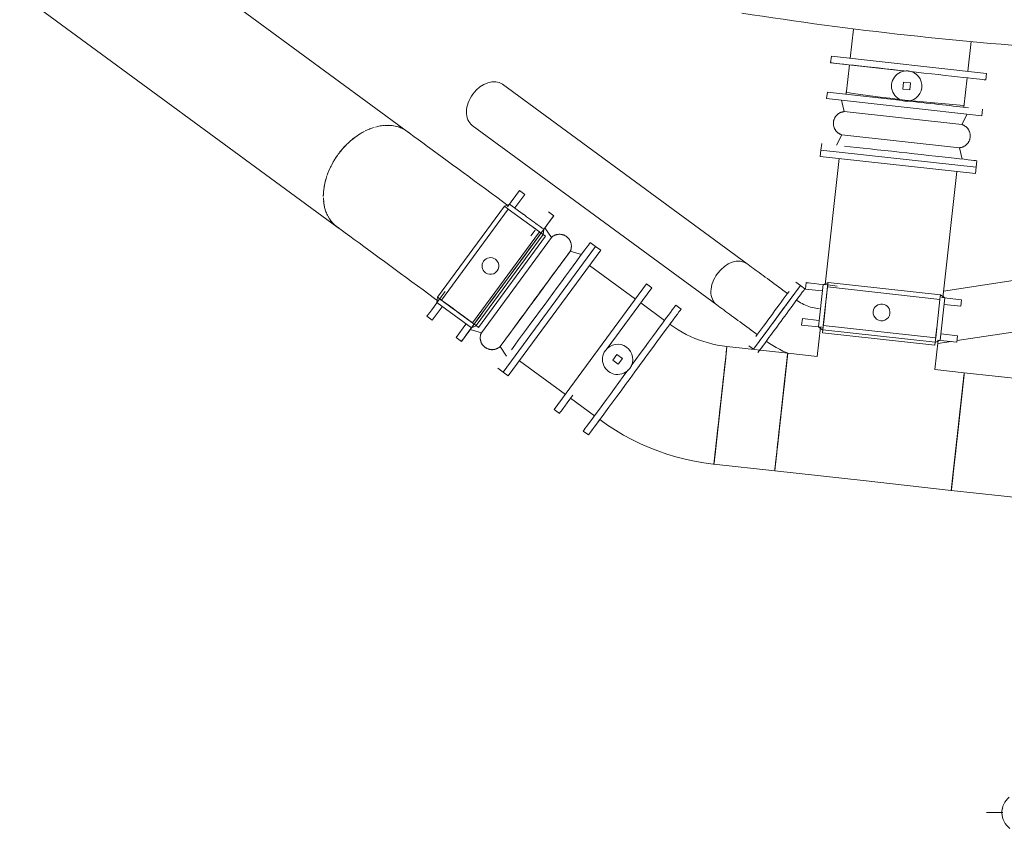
# Model space of a CAD drawing. Header units: metres. Extents: x 135583 to 135939, y 457896 to 458258.
# Tile 96 of 256: x 135661.48 to 135665.7, y 458086.09 to 458089.56. Entities that reach past the tile are written whole.
import ezdxf

# ---------------------------------------------------------------- set-up
doc = ezdxf.new("R2010")
doc.units = ezdxf.units.M
doc.linetypes.add('Hidden', pattern=[4, 2, -2])
doc.layers.add('NIEUWE INSTALLATIE', color=250, linetype='Continuous', lineweight=0)

msp = doc.modelspace()

# ---------------------------------------------------------------- linework, layer by layer
at = {"layer": 'NIEUWE INSTALLATIE'}
for p, q in [((135663.1429, 458089.0779), (135661.7822, 458090.0775)), ((135661.4814, 458089.6681), (135662.8421, 458088.6685)), ((135665.0574, 458089.5172), (135665.0434, 458089.3913)), ((135665.5484, 458089.3356), (135665.5625, 458089.4636)), ((135664.9629, 458089.4002), (135664.9599, 458089.3724)), ((135664.9599, 458089.3724), (135665.2815, 458089.3369)), ((135664.9629, 458089.4002), (135665.6289, 458089.3267)), ((135665.0404, 458089.3635), (135665.0264, 458089.2373)), ((135665.6258, 458089.2988), (135665.6289, 458089.3267)), ((135665.2726, 458089.2891), (135665.2693, 458089.2592)), ((135665.3024, 458089.2858), (135665.2726, 458089.2891)), ((135665.2991, 458089.256), (135665.3024, 458089.2858)), ((135665.5314, 458089.1815), (135665.5453, 458089.3077)), ((135664.6013, 458088.5096), (135663.5525, 458089.2802)), ((135665.2693, 458089.2592), (135665.2991, 458089.256)), ((135663.4227, 458089.1036), (135664.4716, 458088.333)), ((135664.9185, 458088.9977), (135664.9154, 458088.9699)), ((135665.5844, 458088.9241), (135664.9185, 458088.9977)), ((135665.5813, 458088.8963), (135664.9154, 458088.9699)), ((135664.9959, 458088.961), (135664.9361, 458088.4195)), ((135665.441, 458088.3637), (135665.5008, 458088.9052)), ((135665.5813, 458088.8963), (135665.5844, 458088.9241)), ((135663.625, 458088.8241), (135663.574, 458088.7546)), ((135663.6476, 458088.8075), (135663.625, 458088.8241)), ((135663.6476, 458088.8075), (135663.6053, 458088.75)), ((135663.561, 458088.7564), (135663.2738, 458088.3655)), ((135663.29, 458088.3537), (135663.5771, 458088.7445)), ((135663.5821, 458088.7657), (135663.561, 458088.7564)), ((135663.5771, 458088.7445), (135663.7109, 458088.6463)), ((135663.5821, 458088.7657), (135663.6431, 458088.7209)), ((135663.727, 458088.6344), (135663.7295, 458088.6574)), ((135663.4237, 458088.2554), (135663.7109, 458088.6463)), ((135663.7264, 458088.6349), (135663.4392, 458088.244)), ((135663.7367, 458088.6273), (135663.4495, 458088.2365)), ((135663.7264, 458088.6349), (135663.7367, 458088.6273)), ((135663.9514, 458088.5843), (135663.5547, 458088.0444)), ((135663.974, 458088.5678), (135663.5773, 458088.0278)), ((135663.974, 458088.5678), (135663.9514, 458088.5843)), ((135664.1227, 458088.358), (135663.926, 458088.5025)), ((135666.2067, 458088.5088), (135665.4442, 458088.3922)), ((135664.1706, 458088.4233), (135663.7739, 458087.8833)), ((135664.1932, 458088.4067), (135664.0016, 458088.1459)), ((135664.1932, 458088.4067), (135664.1706, 458088.4233)), ((135664.6288, 458088.1425), (135664.8301, 458088.4165)), ((135664.8301, 458088.4165), (135664.8108, 458088.4307)), ((135664.8495, 458088.4023), (135664.8301, 458088.4165)), ((135664.8556, 458088.4284), (135664.8525, 458088.4006)), ((135664.9235, 458088.3927), (135664.8525, 458088.4006)), ((135664.9075, 458088.2386), (135664.9276, 458088.4204)), ((135664.9488, 458088.4297), (135664.9276, 458088.4204)), ((135664.9284, 458088.2448), (135664.9466, 458088.4098)), ((135664.9466, 458088.4098), (135665.4287, 458088.3565)), ((135665.4308, 458088.3764), (135664.9488, 458088.4297)), ((135663.2738, 458088.3655), (135663.2713, 458088.3426)), ((135663.4237, 458088.2554), (135663.29, 458088.3537)), ((135665.4287, 458088.3565), (135665.4104, 458088.1915)), ((135665.4495, 458088.3627), (135665.4294, 458088.1809)), ((135665.4495, 458088.3627), (135665.4308, 458088.3764)), ((135665.5215, 458088.3548), (135665.4358, 458088.3643)), ((135665.5184, 458088.327), (135665.5215, 458088.3548)), ((135663.2932, 458088.3251), (135663.2509, 458088.2676)), ((135663.4187, 458088.2343), (135663.2713, 458088.3426)), ((135664.2476, 458088.2663), (135664.1452, 458088.3414)), ((135664.3181, 458088.3149), (135664.2955, 458088.3315)), ((135665.5184, 458088.327), (135665.4475, 458088.3348)), ((135663.2283, 458088.2842), (135663.2509, 458088.2676)), ((135664.8386, 458088.2743), (135664.8355, 458088.2465)), ((135664.8386, 458088.2743), (135664.9095, 458088.2665)), ((135665.5021, 458088.1794), (135666.2398, 458088.2922)), ((135663.4187, 458088.2343), (135663.4399, 458088.2436)), ((135663.4495, 458088.2365), (135663.4392, 458088.244)), ((135664.8355, 458088.2465), (135664.9224, 458088.2369)), ((135664.916, 458088.2376), (135664.902, 458088.1114)), ((135664.9075, 458088.2386), (135664.9262, 458088.2249)), ((135664.9248, 458088.213), (135664.9262, 458088.2257)), ((135665.4083, 458088.1725), (135664.9262, 458088.2257)), ((135664.9284, 458088.2448), (135665.4104, 458088.1915)), ((135665.4069, 458088.1597), (135664.9248, 458088.213)), ((135665.4335, 458088.2086), (135665.5045, 458088.2008)), ((135665.5014, 458088.1729), (135665.5045, 458088.2008)), ((135664.7758, 458088.1253), (135664.5151, 458088.1541)), ((135664.6095, 458088.1567), (135664.6288, 458088.1425)), ((135665.4083, 458088.1725), (135665.4069, 458088.1597)), ((135665.407, 458088.0556), (135665.4209, 458088.1818)), ((135665.4082, 458088.1717), (135665.4294, 458088.1809)), ((135665.4184, 458088.1821), (135665.5014, 458088.1729)), ((135665.4191, 458088.1667), (135665.4774, 458088.1756)), ((135664.0428, 458088.1201), (135664.025, 458088.0959)), ((135664.067, 458088.1024), (135664.0428, 458088.1201)), ((135664.0492, 458088.0782), (135664.067, 458088.1024)), ((135664.902, 458088.1114), (135664.7758, 458088.1253)), ((135663.6253, 458088.0931), (135663.8219, 458087.9486)), ((135664.025, 458088.0959), (135664.0492, 458088.0782)), ((135663.5547, 458088.0444), (135663.5773, 458088.0278)), ((135665.5332, 458088.0417), (135665.407, 458088.0556)), ((135666.3242, 458087.9543), (135665.5332, 458088.0417)), ((135663.8445, 458087.932), (135663.9468, 458087.8569)), ((135663.7739, 458087.8833), (135663.7965, 458087.8668)), ((135665.5053, 458087.7892), (135665.5069, 458087.8033)), ((135663.8988, 458087.7916), (135663.9214, 458087.775)), ((135664.4748, 458087.789), (135664.4725, 458087.7685)), ((135664.4594, 458087.6492), (135664.72, 458087.6204)), ((135664.72, 458087.6204), (135665.0987, 458087.5786)), ((135665.0987, 458087.5786), (135665.4774, 458087.5367)), ((135665.4774, 458087.5367), (135665.478, 458087.5416)), ((135665.4774, 458087.5367), (135666.2684, 458087.4494)), ((135665.6287, 458086.1538), (135665.6986, 458086.1538))]:
    msp.add_line(p, q, dxfattribs=at)
at = {"layer": 'NIEUWE INSTALLATIE', "extrusion": (0, 0, -1)}
for p, q in [((135664.9459, 458089.2462), (135664.9428, 458089.2183)), ((135664.9459, 458089.2462), (135665.2676, 458089.2106)), ((135664.9428, 458089.2183), (135665.6088, 458089.1448)), ((135665.0065, 458089.2113), (135665.0182, 458089.1627)), ((135665.0182, 458089.1627), (135665.5231, 458089.107)), ((135665.6088, 458089.1448), (135665.6119, 458089.1726)), ((135665.5231, 458089.107), (135665.5452, 458089.1518)), ((135665.0072, 458089.0633), (135664.9852, 458089.0185)), ((135665.0072, 458089.0633), (135665.5121, 458089.0076)), ((135664.9215, 458089.0255), (135664.9185, 458088.9977)), ((135665.5844, 458088.9241), (135664.9185, 458088.9977)), ((135665.5239, 458088.959), (135665.5121, 458089.0076)), ((135665.5844, 458088.9241), (135665.5875, 458088.952)), ((135663.7725, 458088.7158), (135663.7499, 458088.7324)), ((135663.7624, 458088.6227), (135663.7346, 458088.6642)), ((135663.4617, 458088.2133), (135663.7624, 458088.6227)), ((135663.9514, 458088.5843), (135663.5547, 458088.0444)), ((135663.891, 458088.5493), (135663.843, 458088.5635)), ((135663.9514, 458088.5843), (135663.9289, 458088.6009)), ((135663.5422, 458088.1541), (135663.6439, 458088.2924)), ((135663.3533, 458088.1924), (135663.3955, 458088.25)), ((135663.3758, 458088.1758), (135663.4276, 458088.2463)), ((135663.4137, 458088.2274), (135663.4617, 458088.2133)), ((135663.3533, 458088.1924), (135663.3758, 458088.1758)), ((135663.5422, 458088.1541), (135663.5701, 458088.1125)), ((135663.5322, 458088.061), (135663.5547, 458088.0444))]:
    msp.add_line(p, q, dxfattribs=at)
at = {"layer": 'NIEUWE INSTALLATIE', "extrusion": (0, 0, -1), "flags": 128}
for points in [[(-135665.0072, 458089.0633), (-135665.0053, 458089.064), (-135665.0034, 458089.0647), (-135665.0015, 458089.0655), (-135664.9997, 458089.0664), (-135664.9979, 458089.0674), (-135664.9961, 458089.0684), (-135664.9944, 458089.0695), (-135664.9927, 458089.0707), (-135664.9911, 458089.0719), (-135664.9895, 458089.0732), (-135664.988, 458089.0745), (-135664.9865, 458089.076), (-135664.9851, 458089.0774), (-135664.9837, 458089.079), (-135664.9825, 458089.0805), (-135664.9812, 458089.0822), (-135664.9801, 458089.0838), (-135664.979, 458089.0856), (-135664.978, 458089.0873), (-135664.977, 458089.0891), (-135664.9761, 458089.091), (-135664.9753, 458089.0929), (-135664.9746, 458089.0948), (-135664.974, 458089.0967), (-135664.9734, 458089.0987), (-135664.9729, 458089.1006), (-135664.9725, 458089.1026), (-135664.9722, 458089.1046), (-135664.9719, 458089.1067), (-135664.9717, 458089.1087), (-135664.9717, 458089.1107), (-135664.9716, 458089.1128), (-135664.9717, 458089.1148), (-135664.9719, 458089.1168), (-135664.9721, 458089.1189), (-135664.9724, 458089.1209), (-135664.9728, 458089.1229), (-135664.9733, 458089.1249), (-135664.9739, 458089.1268), (-135664.9745, 458089.1288), (-135664.9752, 458089.1307), (-135664.976, 458089.1326), (-135664.9769, 458089.1344), (-135664.9778, 458089.1362), (-135664.9788, 458089.138), (-135664.9799, 458089.1397), (-135664.981, 458089.1414), (-135664.9822, 458089.1431), (-135664.9835, 458089.1446), (-135664.9849, 458089.1462), (-135664.9863, 458089.1477), (-135664.9877, 458089.1491), (-135664.9892, 458089.1505), (-135664.9908, 458089.1518), (-135664.9924, 458089.153), (-135664.9941, 458089.1542), (-135664.9958, 458089.1553), (-135664.9975, 458089.1563), (-135664.9993, 458089.1573), (-135665.0012, 458089.1582), (-135665.003, 458089.159), (-135665.0049, 458089.1598), (-135665.0069, 458089.1604), (-135665.0088, 458089.161), (-135665.0108, 458089.1615), (-135665.0128, 458089.162), (-135665.0148, 458089.1623), (-135665.0168, 458089.1626), (-135665.0182, 458089.1627)], [(-135665.5231, 458089.107), (-135665.5251, 458089.1063), (-135665.527, 458089.1056), (-135665.5288, 458089.1048), (-135665.5307, 458089.1039), (-135665.5325, 458089.1029), (-135665.5342, 458089.1019), (-135665.536, 458089.1008), (-135665.5376, 458089.0996), (-135665.5393, 458089.0984), (-135665.5408, 458089.0971), (-135665.5424, 458089.0958), (-135665.5438, 458089.0943), (-135665.5452, 458089.0929), (-135665.5466, 458089.0913), (-135665.5479, 458089.0898), (-135665.5491, 458089.0881), (-135665.5503, 458089.0865), (-135665.5513, 458089.0847), (-135665.5524, 458089.083), (-135665.5533, 458089.0812), (-135665.5542, 458089.0793), (-135665.555, 458089.0774), (-135665.5557, 458089.0755), (-135665.5564, 458089.0736), (-135665.5569, 458089.0716), (-135665.5574, 458089.0697), (-135665.5578, 458089.0677), (-135665.5582, 458089.0657), (-135665.5584, 458089.0636), (-135665.5586, 458089.0616), (-135665.5587, 458089.0596), (-135665.5587, 458089.0575), (-135665.5586, 458089.0555), (-135665.5585, 458089.0534), (-135665.5582, 458089.0514), (-135665.5579, 458089.0494), (-135665.5575, 458089.0474), (-135665.557, 458089.0454), (-135665.5565, 458089.0435), (-135665.5558, 458089.0415), (-135665.5551, 458089.0396), (-135665.5543, 458089.0377), (-135665.5535, 458089.0359), (-135665.5525, 458089.0341), (-135665.5515, 458089.0323), (-135665.5505, 458089.0306), (-135665.5493, 458089.0289), (-135665.5481, 458089.0272), (-135665.5468, 458089.0256), (-135665.5455, 458089.0241), (-135665.5441, 458089.0226), (-135665.5426, 458089.0212), (-135665.5411, 458089.0198), (-135665.5395, 458089.0185), (-135665.5379, 458089.0173), (-135665.5363, 458089.0161), (-135665.5345, 458089.015), (-135665.5328, 458089.014), (-135665.531, 458089.013), (-135665.5292, 458089.0121), (-135665.5273, 458089.0113), (-135665.5254, 458089.0105), (-135665.5235, 458089.0099), (-135665.5215, 458089.0093), (-135665.5195, 458089.0088), (-135665.5176, 458089.0083), (-135665.5155, 458089.008), (-135665.5135, 458089.0077), (-135665.5121, 458089.0076)], [(-135663.7624, 458088.6227), (-135663.764, 458088.624), (-135663.7655, 458088.6253), (-135663.7672, 458088.6265), (-135663.7689, 458088.6277), (-135663.7706, 458088.6287), (-135663.7724, 458088.6298), (-135663.7742, 458088.6307), (-135663.776, 458088.6316), (-135663.7779, 458088.6324), (-135663.7798, 458088.6331), (-135663.7817, 458088.6337), (-135663.7837, 458088.6343), (-135663.7857, 458088.6348), (-135663.7877, 458088.6352), (-135663.7897, 458088.6355), (-135663.7917, 458088.6357), (-135663.7938, 458088.6359), (-135663.7958, 458088.636), (-135663.7978, 458088.636), (-135663.7999, 458088.6359), (-135663.8019, 458088.6357), (-135663.8039, 458088.6355), (-135663.8059, 458088.6352), (-135663.8079, 458088.6348), (-135663.8099, 458088.6343), (-135663.8119, 458088.6337), (-135663.8138, 458088.6331), (-135663.8157, 458088.6324), (-135663.8176, 458088.6316), (-135663.8194, 458088.6307), (-135663.8213, 458088.6298), (-135663.823, 458088.6287), (-135663.8248, 458088.6277), (-135663.8264, 458088.6265), (-135663.8281, 458088.6253), (-135663.8297, 458088.624), (-135663.8312, 458088.6227), (-135663.8327, 458088.6213), (-135663.8341, 458088.6198), (-135663.8355, 458088.6183), (-135663.8368, 458088.6167), (-135663.838, 458088.6151), (-135663.8392, 458088.6134), (-135663.8403, 458088.6117), (-135663.8413, 458088.6099), (-135663.8423, 458088.6081), (-135663.8431, 458088.6063), (-135663.844, 458088.6044), (-135663.8447, 458088.6025), (-135663.8454, 458088.6006), (-135663.8459, 458088.5987), (-135663.8464, 458088.5967), (-135663.8469, 458088.5947), (-135663.8472, 458088.5927), (-135663.8475, 458088.5907), (-135663.8477, 458088.5886), (-135663.8478, 458088.5866), (-135663.8478, 458088.5845), (-135663.8477, 458088.5825), (-135663.8476, 458088.5805), (-135663.8474, 458088.5784), (-135663.8471, 458088.5764), (-135663.8467, 458088.5744), (-135663.8462, 458088.5724), (-135663.8457, 458088.5705), (-135663.8451, 458088.5685), (-135663.8444, 458088.5666), (-135663.8436, 458088.5647), (-135663.843, 458088.5635)], [(-135663.5422, 458088.1541), (-135663.5407, 458088.1527), (-135663.5391, 458088.1514), (-135663.5375, 458088.1502), (-135663.5358, 458088.1491), (-135663.5341, 458088.148), (-135663.5323, 458088.147), (-135663.5305, 458088.146), (-135663.5287, 458088.1452), (-135663.5268, 458088.1444), (-135663.5249, 458088.1437), (-135663.5229, 458088.143), (-135663.521, 458088.1424), (-135663.519, 458088.142), (-135663.517, 458088.1416), (-135663.515, 458088.1412), (-135663.513, 458088.141), (-135663.5109, 458088.1408), (-135663.5089, 458088.1407), (-135663.5068, 458088.1407), (-135663.5048, 458088.1408), (-135663.5028, 458088.141), (-135663.5008, 458088.1412), (-135663.4987, 458088.1416), (-135663.4967, 458088.142), (-135663.4948, 458088.1424), (-135663.4928, 458088.143), (-135663.4909, 458088.1437), (-135663.489, 458088.1444), (-135663.4871, 458088.1452), (-135663.4852, 458088.146), (-135663.4834, 458088.147), (-135663.4817, 458088.148), (-135663.4799, 458088.1491), (-135663.4782, 458088.1502), (-135663.4766, 458088.1514), (-135663.475, 458088.1527), (-135663.4735, 458088.1541), (-135663.472, 458088.1555), (-135663.4706, 458088.1569), (-135663.4692, 458088.1585), (-135663.4679, 458088.16), (-135663.4667, 458088.1617), (-135663.4655, 458088.1633), (-135663.4644, 458088.165), (-135663.4634, 458088.1668), (-135663.4624, 458088.1686), (-135663.4615, 458088.1704), (-135663.4607, 458088.1723), (-135663.46, 458088.1742), (-135663.4593, 458088.1761), (-135663.4587, 458088.1781), (-135663.4582, 458088.1801), (-135663.4578, 458088.1821), (-135663.4575, 458088.1841), (-135663.4572, 458088.1861), (-135663.457, 458088.1881), (-135663.4569, 458088.1902), (-135663.4569, 458088.1922), (-135663.4569, 458088.1942), (-135663.4571, 458088.1963), (-135663.4573, 458088.1983), (-135663.4576, 458088.2003), (-135663.458, 458088.2023), (-135663.4585, 458088.2043), (-135663.459, 458088.2063), (-135663.4596, 458088.2082), (-135663.4603, 458088.2101), (-135663.4611, 458088.212), (-135663.4617, 458088.2133)]]:
    msp.add_lwpolyline(points, dxfattribs=at)
at = {"layer": 'NIEUWE INSTALLATIE', "flags": 128}
for points in [[(135663.5771, 458088.7588), (135663.5525, 458088.7769), (135663.528, 458088.7949), (135663.5036, 458088.8129), (135663.4792, 458088.8307), (135663.4551, 458088.8485), (135663.4311, 458088.8661), (135663.4074, 458088.8835), (135663.3839, 458088.9008), (135663.3608, 458088.9178), (135663.3379, 458088.9345), (135663.3155, 458088.951), (135663.2935, 458088.9672), (135663.2719, 458088.983), (135663.2509, 458088.9985), (135663.2303, 458089.0136), (135663.2103, 458089.0283), (135663.1909, 458089.0425), (135663.1722, 458089.0563), (135663.154, 458089.0697), (135663.1429, 458089.0779)], [(135662.8421, 458088.6685), (135662.8598, 458088.6555), (135662.8782, 458088.642), (135662.8972, 458088.628), (135662.9168, 458088.6136), (135662.937, 458088.5987), (135662.9577, 458088.5835), (135662.979, 458088.5679), (135663.0007, 458088.5519), (135663.0229, 458088.5356), (135663.0455, 458088.5191), (135663.0684, 458088.5022), (135663.0917, 458088.4851), (135663.1152, 458088.4678), (135663.1391, 458088.4503), (135663.1631, 458088.4326), (135663.1873, 458088.4148), (135663.2117, 458088.3969), (135663.2362, 458088.3789), (135663.2607, 458088.3609), (135663.2763, 458088.3495)], [(135664.775, 458088.382), (135664.7652, 458088.3892), (135664.7553, 458088.3964), (135664.7456, 458088.4036), (135664.7358, 458088.4108), (135664.7262, 458088.4179), (135664.7166, 458088.4249), (135664.7071, 458088.4319), (135664.6977, 458088.4388), (135664.6884, 458088.4456), (135664.6793, 458088.4523), (135664.6704, 458088.4589), (135664.6615, 458088.4653), (135664.6529, 458088.4717), (135664.6445, 458088.4779), (135664.6363, 458088.4839), (135664.6283, 458088.4898), (135664.6205, 458088.4955), (135664.613, 458088.501), (135664.6058, 458088.5063), (135664.6013, 458088.5096)], [(135664.9121, 458088.3164), (135664.9043, 458088.3173), (135664.8966, 458088.3184), (135664.8889, 458088.3199), (135664.8813, 458088.3217), (135664.8738, 458088.3237), (135664.8663, 458088.3261), (135664.859, 458088.3288), (135664.8518, 458088.3317), (135664.8446, 458088.335), (135664.8377, 458088.3385), (135664.8309, 458088.3423), (135664.8242, 458088.3464), (135664.8177, 458088.3507), (135664.8137, 458088.3536)], [(135664.4716, 458088.333), (135664.4786, 458088.3278), (135664.486, 458088.3224), (135664.4936, 458088.3168), (135664.5015, 458088.3111), (135664.5095, 458088.3051), (135664.5178, 458088.2991), (135664.5263, 458088.2928), (135664.535, 458088.2864), (135664.5439, 458088.2799), (135664.5529, 458088.2733), (135664.5621, 458088.2665), (135664.5714, 458088.2597), (135664.5808, 458088.2528), (135664.5904, 458088.2458), (135664.6, 458088.2387), (135664.6097, 458088.2316), (135664.6194, 458088.2244), (135664.6292, 458088.2172), (135664.639, 458088.21), (135664.6453, 458088.2054)], [(135664.5151, 458088.1541), (135664.495, 458088.1568), (135664.475, 458088.1602), (135664.4551, 458088.1644), (135664.4354, 458088.1695), (135664.4159, 458088.1753), (135664.3967, 458088.1819), (135664.3778, 458088.1892), (135664.3591, 458088.1973), (135664.3408, 458088.2061), (135664.3229, 458088.2157), (135664.3054, 458088.226), (135664.2883, 458088.2369), (135664.2716, 458088.2486), (135664.2701, 458088.2497)], [(135664.6839, 458088.177), (135664.6975, 458088.1675), (135664.7114, 458088.1585), (135664.7257, 458088.15), (135664.7403, 458088.1422), (135664.7552, 458088.1349), (135664.7703, 458088.1283), (135664.7787, 458088.125)], [(135663.9694, 458087.8403), (135664.0026, 458087.8169), (135664.0367, 458087.7948), (135664.0717, 458087.7741), (135664.1075, 458087.7549), (135664.144, 458087.7371), (135664.1812, 458087.7208), (135664.2191, 458087.7059), (135664.2575, 458087.6926), (135664.2964, 458087.6809), (135664.3357, 458087.6707), (135664.3754, 458087.662), (135664.4154, 458087.655), (135664.4557, 458087.6496), (135664.4594, 458087.6492)]]:
    msp.add_lwpolyline(points, dxfattribs=at)
at = {"layer": 'NIEUWE INSTALLATIE'}
for centre, radius, start, end in [((135667.0216, 458105.1709), 15.7756, 261.09097, 266.30102), ((135665.2859, 458089.2725), 0.065, 83.696, 263.696), ((135663.5004, 458088.5), 0.036, 53.696, 233.696), ((135665.1785, 458088.3007), 0.036, 353.696, 173.696), ((135664.046, 458088.0991), 0.065, 143.696, 323.696), ((135665.7787, 458086.1538), 0.0842, 128.696, 233.696), ((135665.7787, 458086.1538), 0.0842, 161.8285, 180)]:
    msp.add_arc(centre, radius, start, end, dxfattribs=at)
at = {"layer": 'NIEUWE INSTALLATIE', "linetype": 'Hidden'}
msp.add_arc((135665.9571, 458095.349), 6.1741, 261.31328, 266.04997, dxfattribs=at)
msp.add_arc((135665.9571, 458095.349), 6.1741, 261.31328, 266.04997, dxfattribs=at)
at = {"layer": 'NIEUWE INSTALLATIE'}
for centre, major_axis in [((135665.2928, 458089.3356), (-0.333, 0.0368)), ((135664.9375, 458088.3273), (-0.0113, -0.1024)), ((135663.3569, 458088.3045), (0.083, -0.061)), ((135664.4872, 458087.9017), (-0.0279, -0.2525))]:
    msp.add_ellipse(centre, major_axis=major_axis, ratio=0.000001, dxfattribs=at)
for centre, major_axis, ratio, start_param, end_param in [((135665.2859, 458089.2725), (-0.0633, 0.015), 1, 1.693286, 4.834878), ((135663.4876, 458089.1919), (0.0649, 0.0883), 0.707107, 0, 1.570796), ((135663.4876, 458089.1919), (0.0649, 0.0883), 0.707107, 1.570796, 3.141593), ((135662.9925, 458088.8732), (0.1504, 0.2047), 0.707107, 0.961426, 1.361357), ((135662.9925, 458088.8732), (0.1504, 0.2047), 0.707107, 0.981748, 1.076503), ((135662.9925, 458088.8732), (0.1504, 0.2047), 0.707107, 0.758196, 0.942478), ((135662.9925, 458088.8732), (0.1504, 0.2047), 0.707107, 0.785398, 0.870543), ((135662.9925, 458088.8732), (0.1504, 0.2047), 0.707107, 6.220997, 7.016224), ((135662.9925, 458088.8732), (0.1504, 0.2047), 0.707107, 0.554638, 0.665973), ((135662.9925, 458088.8732), (0.1504, 0.2047), 0.707107, 0.351229, 0.464206), ((135662.9925, 458088.8732), (0.1504, 0.2047), 0.707107, 0.147706, 0.259905), ((135662.9925, 458088.8732), (0.1504, 0.2047), 0.707107, 0, 0.048331), ((135662.9925, 458088.8732), (0.1504, 0.2047), 0.707107, 1.178097, 1.286882), ((135662.9925, 458088.8732), (0.1504, 0.2047), 0.707107, 1.367717, 1.570796), ((135662.9925, 458088.8732), (0.1504, 0.2047), 0.707107, 1.374447, 1.570796), ((135662.9925, 458088.8732), (0.1504, 0.2047), 0.707107, 1.570796, 1.773876), ((135662.9925, 458088.8732), (0.1504, 0.2047), 0.707107, 1.570796, 1.767146), ((135662.9925, 458088.8732), (0.1504, 0.2047), 0.707107, 1.780236, 1.976997), ((135662.9925, 458088.8732), (0.1504, 0.2047), 0.707107, 1.854711, 1.963495), ((135662.9925, 458088.8732), (0.1504, 0.2047), 0.707107, 2.065089, 2.202426), ((135662.9925, 458088.8732), (0.1504, 0.2047), 0.707107, 1.989675, 2.180167), ((135662.9925, 458088.8732), (0.1504, 0.2047), 0.707107, 2.199115, 2.383396), ((135662.9925, 458088.8732), (0.1504, 0.2047), 0.707107, 2.27105, 2.356194), ((135662.9925, 458088.8732), (0.1504, 0.2047), 0.707107, 2.408554, 3.202876), ((135662.9925, 458088.8732), (0.1504, 0.2047), 0.707107, 2.47562, 2.586955), ((135662.9925, 458088.8732), (0.1504, 0.2047), 0.707107, 2.677387, 2.790363), ((135663.644, 458088.6954), (0.083, -0.061), 0.000001, 2.673058, 3.775321), ((135662.9925, 458088.8732), (0.1504, 0.2047), 0.707107, 2.881687, 2.993886), ((135663.6558, 458088.7115), (0.0737, -0.0541), 0.000001, 0, 1.795408), ((135662.9925, 458088.8732), (0.1504, 0.2047), 0.707107, 3.0935, 3.141593), ((135663.644, 458088.6954), (0.083, -0.061), 0.000001, 0.124577, 1.207012), ((135663.5004, 458088.5), (-0.0086, -0.035), 1, 5.890486, 9.032079), ((135664.5364, 458088.4213), (0.0649, 0.0883), 0.707107, 0, 1.570796), ((135664.5364, 458088.4213), (0.0649, 0.0883), 0.707107, 0, 1.570796), ((135664.5364, 458088.4213), (0.0649, 0.0883), 0.707107, 1.570796, 3.141593), ((135664.5364, 458088.4213), (0.0649, 0.0883), 0.707107, 1.570796, 3.141593), ((135664.9375, 458088.3273), (-0.0113, -0.1024), 0.000001, 1.44622, 6.15861), ((135664.7488, 458088.2653), (-0.1007, -0.137), 0.000001, 3.141593, 6.931961), ((135665.1885, 458088.3916), (0.333, -0.0368), 0.000001, 3.141593, 4.064124), ((135663.4267, 458088.5541), (0.1983, 0.27), 0.000001, 3.141593, 4.064124), ((135663.3569, 458088.3045), (0.083, -0.061), 0.000001, 1.44622, 6.15861), ((135664.7101, 458088.2937), (-0.1007, -0.137), 0.000001, 0.785398, 2.356194), ((135664.7295, 458088.2795), (-0.1007, -0.137), 0.000001, 0.785398, 2.356194), ((135665.4195, 458088.274), (-0.0113, -0.1024), 0.000001, 2.673058, 3.775321), ((135664.1198, 458088.045), (0.1983, 0.27), 0.000123, 0, 3.141592), ((135664.0972, 458088.0615), (0.1983, 0.27), 0.000123, 0, 1.535807), ((135664.1198, 458088.045), (0.1983, 0.27), 0.000123, 5.57599, 5.728788), ((135665.1785, 458088.3007), (-0.0346, -0.01), 1, 5.890486, 9.032079), ((135665.4195, 458088.274), (-0.0113, -0.1024), 0.000001, 0.124577, 1.207012), ((135664.046, 458088.0991), (-0.0446, -0.0473), 1, 1.693286, 4.834878), ((135664.4872, 458087.9017), (-0.0279, -0.2525), 0.000001, 3.97935, 9.477137), ((135664.4872, 458087.9017), (-0.0279, -0.2525), 0.000001, 4.380012, 9.424778), ((135664.4872, 458087.9017), (0.0279, 0.2525), 0.000013, 0.205453, 0.392699), ((135664.4872, 458087.9017), (0.0279, 0.2525), 0.000013, 0.000005, 0.19635), ((135664.7479, 458087.8729), (0.0279, 0.2525), 0.000001, 1.501555, 6.770188), ((135664.7479, 458087.8729), (0.0279, 0.2525), 0.000001, 3.769911, 9.492153), ((135664.7479, 458087.8729), (0.0279, 0.2525), 0.000001, 4.157495, 8.021179), ((135664.7479, 458087.8729), (0.0279, 0.2525), 0.000001, 4.360894, 7.983632), ((135664.4872, 458087.9017), (-0.0279, -0.2525), 0.000001, 3.769911, 4.308393), ((135664.4872, 458087.9017), (0.0279, 0.2525), 0.000013, 0.488761, 0.619129), ((135664.7479, 458087.8729), (0.0279, 0.2525), 0.000001, 4.613386, 8.001955), ((135664.7479, 458087.8729), (0.0279, 0.2525), 0.000001, 4.799571, 7.594316), ((135664.7479, 458087.8729), (0.0279, 0.2525), 0.000001, 5.587475, 7.408806), ((135664.7479, 458087.8729), (0.0279, 0.2525), 0.000001, 0.439102, 1.106804), ((135664.7479, 458087.8729), (0.0279, 0.2525), 0.000001, 5.381341, 5.864636), ((135664.7479, 458087.8729), (0.0279, 0.2525), 0.000013, 0.205452, 0.392694), ((135664.7479, 458087.8729), (0.0279, 0.2525), 0.000013, 0, 0.196346), ((135664.4872, 458087.9017), (-0.0279, -0.2525), 0.000001, 3.97214, 8.57728), ((135664.4872, 458087.9017), (0.0279, 0.2525), 0.000013, 0.903352, 1.015436), ((135664.4872, 458087.9017), (0.0279, 0.2525), 0.000013, 0.697346, 0.834606), ((135664.7479, 458087.8729), (0.0279, 0.2525), 0.000013, 0.695564, 0.834594), ((135664.7479, 458087.8729), (0.0279, 0.2525), 0.000013, 0.486893, 0.589034), ((135665.5053, 458087.7892), (0.0279, 0.2525), 0.000001, 6.037937, 12.147491), ((135665.5053, 458087.7892), (0.0279, 0.2525), 0.000001, 4.043255, 9.84054), ((135665.5053, 458087.7892), (0.0279, 0.2525), 0.000001, 1.160315, 6.872233), ((135665.5053, 458087.7892), (0.0279, 0.2525), 0.000001, 2.654593, 8.258837), ((135665.5053, 458087.7892), (0.0279, 0.2525), 0.000001, 6.086836, 12.29929), ((135665.5053, 458087.7892), (0.0279, 0.2525), 0.000001, 4.689337, 8.113888), ((135665.5053, 458087.7892), (0.0279, 0.2525), 0.000001, 5.448581, 7.673329), ((135665.5053, 458087.7892), (0.0279, 0.2525), 0.000001, 5.267387, 6.540468), ((135664.0972, 458088.0615), (0.1983, 0.27), 0.000123, 1.605785, 3.141591), ((135664.4872, 458087.9017), (0.0279, 0.2525), 0.000013, 1.108139, 1.218668), ((135664.7479, 458087.8729), (0.0279, 0.2525), 0.000013, 0.901661, 1.016159), ((135665.5053, 458087.7892), (0.0279, 0.2525), 0.000001, 3.602482, 9.219326), ((135665.5053, 458087.7892), (0.0279, 0.2525), 0.000001, 0, 1.637261), ((135665.5053, 458087.7892), (0.0279, 0.2525), 0.000001, 4.764613, 6.675875), ((135664.7479, 458087.8729), (0.0279, 0.2525), 0.000013, 1.10659, 1.219568), ((135665.5053, 458087.7892), (0.0279, 0.2525), 0.000001, 1.219301, 5.561603), ((135665.5053, 458087.7892), (0.0279, 0.2525), 0.000001, 0.651625, 5.654867), ((135663.9948, 458088.1367), (0.1983, 0.27), 0.000001, 3.141593, 3.926991), ((135664.4872, 458087.9017), (-0.0279, -0.2525), 0.000001, 4.563327, 4.704714), ((135664.4872, 458087.9017), (0.0279, 0.2525), 0.000013, 1.312294, 1.422016), ((135664.7479, 458087.8729), (0.0279, 0.2525), 0.000001, 1.269018, 1.515074), ((135664.7479, 458087.8729), (0.0279, 0.2525), 0.000013, 1.310891, 1.423092), ((135665.5053, 458087.7892), (0.0279, 0.2525), 0.000001, 0.949371, 1.422898), ((135665.5053, 458087.7892), (0.0279, 0.2525), 0.000001, 5.063805, 5.335505), ((135665.5053, 458087.7892), (0.0279, 0.2525), 0.000001, 5.344579, 5.445427), ((135664.4872, 458087.9017), (-0.0279, -0.2525), 0.000001, 4.735381, 7.799494), ((135664.4872, 458087.9017), (0.0279, 0.2525), 0.000013, 1.570796, 1.625534), ((135664.4872, 458087.9017), (0.0279, 0.2525), 0.000013, 1.516058, 1.570796), ((135665.5053, 458087.7892), (0.0279, 0.2525), 0.000001, 1.202064, 5.267282), ((135664.4872, 458087.9017), (-0.0279, -0.2525), 0.000001, 5.379743, 7.735939), ((135664.4872, 458087.9017), (0.0279, 0.2525), 0.000013, 1.719573, 1.829302), ((135664.7479, 458087.8729), (0.0279, 0.2525), 0.000013, 1.570796, 1.626776), ((135664.7479, 458087.8729), (0.0279, 0.2525), 0.000013, 1.514817, 1.570796), ((135664.1198, 458088.045), (0.1983, 0.27), 0.000123, 3.696149, 3.848982), ((135664.4872, 458087.9017), (-0.0279, -0.2525), 0.000001, 4.970686, 7.326881), ((135664.4872, 458087.9017), (0.0279, 0.2525), 0.000013, 1.922922, 2.03346), ((135664.7479, 458087.8729), (0.0279, 0.2525), 0.000013, 1.718502, 1.8307), ((135665.5053, 458087.7892), (0.0279, 0.2525), 0.000001, 1.422824, 1.56753), ((135664.4872, 458087.9017), (0.0279, 0.2525), 0.000013, 2.12616, 2.23826), ((135664.7479, 458087.8729), (0.0279, 0.2525), 0.000001, 2.015818, 2.303835), ((135664.7479, 458087.8729), (0.0279, 0.2525), 0.000013, 1.922025, 2.035008), ((135665.5053, 458087.7892), (0.0279, 0.2525), 0.000001, 3.837158, 4.604052), ((135665.5053, 458087.7892), (0.0279, 0.2525), 0.000001, 4.567819, 4.646035), ((135664.4872, 458087.9017), (0.0279, 0.2525), 0.000013, 2.356203, 2.444256), ((135664.7479, 458087.8729), (0.0279, 0.2525), 0.000013, 2.125434, 2.239934), ((135665.5053, 458087.7892), (0.0279, 0.2525), 0.000001, 1.830462, 4.141486), ((135665.5053, 458087.7892), (0.0279, 0.2525), 0.000001, 4.248183, 4.459507), ((135664.4872, 458087.9017), (-0.0279, -0.2525), 0.000001, 5.624044, 6.980581), ((135664.4872, 458087.9017), (-0.0279, -0.2525), 0.000001, 5.794435, 6.901584), ((135664.4872, 458087.9017), (0.0279, 0.2525), 0.000013, 2.552546, 2.652842), ((135664.7479, 458087.8729), (0.0279, 0.2525), 0.000013, 2.356194, 2.446028), ((135665.5053, 458087.7892), (0.0279, 0.2525), 0.000001, 2.034788, 3.492291), ((135665.5053, 458087.7892), (0.0279, 0.2525), 0.000001, 3.628487, 4.336628), ((135664.4872, 458087.9017), (0.0279, 0.2525), 0.000013, 2.945247, 3.141593), ((135664.4872, 458087.9017), (0.0279, 0.2525), 0.000013, 2.748884, 2.936143), ((135664.7479, 458087.8729), (0.0279, 0.2525), 0.000013, 2.748894, 2.936138), ((135664.7479, 458087.8729), (0.0279, 0.2525), 0.000001, 2.57296, 2.722714), ((135664.7479, 458087.8729), (0.0279, 0.2525), 0.000013, 2.552544, 2.654694), ((135665.5053, 458087.7892), (0.0279, 0.2525), 0.000001, 2.445882, 4.099847), ((135664.7479, 458087.8729), (0.0279, 0.2525), 0.000013, 2.945243, 3.141593), ((135665.5053, 458087.7892), (0.0279, 0.2525), 0.000001, 2.239748, 3.663977), ((135665.7787, 458086.1538), (0.0397, 0.0742), 1, 2.062193, 2.196931)]:
    msp.add_ellipse(centre, major_axis=major_axis, ratio=ratio, start_param=start_param, end_param=end_param, dxfattribs=at)
at = {"layer": 'NIEUWE INSTALLATIE', "extrusion": (0, 0, -1)}
for centre, major_axis, start_param, end_param in [((135665.2789, 458089.2094), (0.333, -0.0368), 0.61548, 1.522676), ((135665.2545, 458088.9887), (0.333, -0.0368), 3.926991, 7.068583), ((135663.5742, 458088.4458), (0.1983, 0.27), 0.755534, 6.898665), ((135663.5516, 458088.4624), (0.1983, 0.27), 0.785398, 0.904133), ((135663.7305, 458088.3309), (0.1983, 0.27), 3.926991, 7.068583), ((135663.6926, 458088.3588), (0.1504, 0.2047), 3.455751, 8.168141), ((135663.6926, 458088.3588), (0.1504, 0.2047), 0.82675, 1.6535)]:
    msp.add_ellipse(centre, major_axis=major_axis, ratio=0.000001, start_param=start_param, end_param=end_param, dxfattribs=at)

doc.saveas('drawing.dxf')
